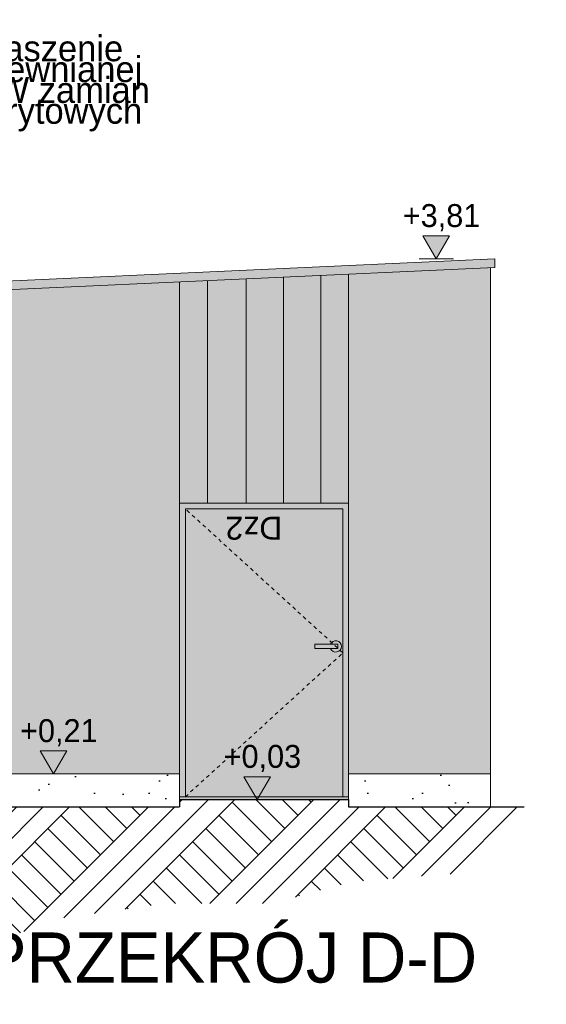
# Model space of a CAD drawing. Extents: x -547885 to -186295, y -25370 to 156194.
# Tile 8 of 256: x -541076 to -537400, y -13729 to -6854. Entities that reach past the tile are written whole.
import ezdxf

# ---------------------------------------------------------------- set-up
doc = ezdxf.new("R2010")
doc.units = 0
doc.header["$MEASUREMENT"] = 0
doc.linetypes.add('Hidden Line', pattern=[50, 25, -25])
for name, color, linetype, lineweight in [('Arch drzwi_Nr_Pióra__21', 7, 'Continuous', 9), ('Arch drzwi_Nr_Pióra__5', 7, 'Continuous', 13), ('Arch opisy okien_Nr_Pióra__21', 7, 'Continuous', 9), ('Arch opisy_Nr_Pióra__21', 7, 'Continuous', 9), ('Arch stropy_Nr_Pióra__1', 7, 'Continuous', 25), ('arch wypelnienia_Nr_Pióra__1', 7, 'Continuous', 25), ('arch wypelnienia_Nr_Pióra__21', 7, 'Continuous', 9), ('INWENT WYMIARY_Nr_Pióra__21', 7, 'Continuous', 9), ('INWENT WYMIARY_Nr_Pióra__5', 7, 'Continuous', 13), ('INWENT.ŚCIANY_Nr_Pióra__1', 7, 'Continuous', 25), ('INWENT.ŚCIANY_Nr_Pióra__21', 7, 'Continuous', 9), ('INWENT.ŚCIANY_Nr_Pióra__5', 7, 'Continuous', 13)]:
    doc.layers.add(name, color=color, linetype=linetype, lineweight=lineweight)
doc.layers.add('arch wypelnienia_Nr_Pióra__119', color=7, linetype='Continuous', lineweight=13, true_color=0xd9d1d0)
doc.layers.add('arch wypelnienia_Nr_Pióra__2', color=7, linetype='Continuous', lineweight=13, true_color=0x7f7f7f)
doc.layers.add('INWENT WYMIARY', color=7, linetype='Continuous')
doc.styles.add('GENERATED_STYLE_10', font='arial.ttf')
doc.styles.add('GENERATED_STYLE_2', font='txt')
doc.styles.add('GENERATED_STYLE_5', font='txt')
doc.styles.add('GENERATED_STYLE_6', font='txt')
doc.dimstyles.new('GENERATED_STYLE__11', dxfattribs={"dimtxt": 160.000002, "dimasz": 110.144928, "dimexe": 0.18, "dimexo": 40, "dimgap": 0.09, "dimtad": 1, "dimtih": 1, "dimtoh": 1, "dimdec": 0, "dimzin": 0, "dimdsep": 46, "dimtxsty": 'GENERATED_STYLE_2', "dimblk": 'ARROWHEAD_5', "dimblk1": 'ARROWHEAD_5', "dimblk2": 'ARROWHEAD_5', "dimcen": 0.09, "dimclrd": 7, "dimclre": 7, "dimclrt": 7, "dimazin": 0, "dimtfac": 1, "dimtdec": 4, "dimtmove": 0, "dimatfit": 3, "dimfxl": 0, "dimtolj": 1, "dimtzin": 0, "dimarcsym": 0})
pattern_1 = [(45, (0, 600), (-190.91883, 190.91883), [0, -180, 0, -270]), (110, (600, 600), (253.71701, 92.34544), [0, -132, 0, -228])]

# ---------------------------------------------------------------- blocks, each defined once
blk = doc.blocks.new('Wymiary_75', base_point=(-539419.4, -12299.6))
at = {"layer": 'INWENT WYMIARY_Nr_Pióra__21', "linetype": 'Continuous'}
blk.add_hatch(color=256, dxfattribs=at).paths.add_polyline_path([(-539419.4, -12299.6), (-539512.2, -12139.6), (-539326.6, -12139.6)], flags=0)
for p, q in [((-539419.4, -12299.6), (-539512.2, -12139.6)), ((-539512.2, -12139.6), (-539326.6, -12139.6)), ((-539326.6, -12139.6), (-539419.4, -12299.6)), ((-539419.4, -12299.6), (-539539.4, -12299.6)), ((-539419.4, -12299.6), (-539299.4, -12299.6))]:
    blk.add_line(p, q, dxfattribs=at)
at = {"layer": 'INWENT WYMIARY_Nr_Pióra__21', "insert": (-539652.8, -12107.6), "char_height": 160, "attachment_point": 7, "style": 'GENERATED_STYLE_2'}
blk.add_mtext('{+0,03}', dxfattribs=at)
blk = doc.blocks.new('Wymiary_83', base_point=(-540840.4, -12119.6))
at = {"layer": 'INWENT WYMIARY_Nr_Pióra__21', "linetype": 'Continuous'}
blk.add_hatch(color=256, dxfattribs=at).paths.add_polyline_path([(-540840.4, -12119.6), (-540933.2, -11959.6), (-540747.6, -11959.6)], flags=0)
for p, q in [((-540840.4, -12119.6), (-540933.2, -11959.6)), ((-540933.2, -11959.6), (-540747.6, -11959.6)), ((-540747.6, -11959.6), (-540840.4, -12119.6)), ((-540840.4, -12119.6), (-540960.4, -12119.6)), ((-540840.4, -12119.6), (-540720.4, -12119.6))]:
    blk.add_line(p, q, dxfattribs=at)
at = {"layer": 'INWENT WYMIARY_Nr_Pióra__21', "insert": (-541073.8, -11927.6), "char_height": 160, "attachment_point": 7, "style": 'GENERATED_STYLE_2'}
blk.add_mtext('{+0,21}', dxfattribs=at)
blk = doc.blocks.new('Wymiary_86', base_point=(-538168.8, -8523.5))
at = {"layer": 'INWENT WYMIARY_Nr_Pióra__21', "linetype": 'Continuous'}
blk.add_hatch(color=256, dxfattribs=at).paths.add_polyline_path([(-538168.8, -8523.5), (-538261.6, -8363.5), (-538076, -8363.5)], flags=0)
for p, q in [((-538168.8, -8523.5), (-538261.6, -8363.5)), ((-538261.6, -8363.5), (-538076, -8363.5)), ((-538076, -8363.5), (-538168.8, -8523.5)), ((-538168.8, -8523.5), (-538288.8, -8523.5)), ((-538168.8, -8523.5), (-538048.8, -8523.5))]:
    blk.add_line(p, q, dxfattribs=at)
at = {"layer": 'INWENT WYMIARY_Nr_Pióra__21', "insert": (-538402.2, -8331.5), "char_height": 160, "attachment_point": 7, "style": 'GENERATED_STYLE_2'}
blk.add_mtext('{+3,81}', dxfattribs=at)
blk = doc.blocks.new('*D901')
at = {"layer": 'INWENT WYMIARY_Nr_Pióra__5', "linetype": 'Continuous'}
for points in [[(-533229.5, -9200.5), (-533195.4, -9311.2), (-533255.3, -9313.5)], [(-533222.5, -9509.6), (-533253.4, -9397.9), (-533193.4, -9397.4)]]:
    blk.add_hatch(color=256, dxfattribs=at).paths.add_polyline_path(points, flags=0)
for p, q in [((-533229.5, -9200.5), (-533255.3, -9313.5)), ((-533229.5, -9200.5), (-533195.4, -9311.2)), ((-533195.4, -9311.2), (-533255.3, -9313.5)), ((-533253.4, -9397.9), (-533193.4, -9397.4)), ((-533222.5, -9509.6), (-533253.4, -9397.9)), ((-533222.5, -9509.6), (-533193.4, -9397.4))]:
    blk.add_line(p, q, dxfattribs=at)
blk.add_arc((-539991.2, -9509.6), 6768.7, 0.94775, 1.67015, dxfattribs=at)
at = {"layer": 'INWENT WYMIARY_Nr_Pióra__21', "insert": (-533064.3, -9431.3), "char_height": 160, "attachment_point": 7, "style": 'GENERATED_STYLE_2'}
blk.add_mtext('{2,62°}', dxfattribs=at)
blk = doc.blocks.new('ARROWHEAD_5')
at = {"color": 0, "linetype": 'Continuous', "lineweight": 0}
blk.add_line((0, 0), (-1, 0), dxfattribs=at)
blk.add_solid([(-1, 0.2679), (0, 0), (-1, -0.2679), (-1, 0.2679)], dxfattribs=at)

msp = doc.modelspace()

# ---------------------------------------------------------------- hatches: boundary and pattern name
at = {"layer": 'arch wypelnienia_Nr_Pióra__1', "linetype": 'Continuous'}
h = msp.add_hatch(dxfattribs=at)
h.set_pattern_fill('Carpet', color=256, style=0, pattern_type=2)
h.set_pattern_definition(pattern_1)
h.paths.add_polyline_path([(-542509.9, -12329.6), (-542534.9, -12329.6), (-542534.9, -12349.6), (-542509.9, -12349.6), (-539959.9, -12349.6), (-539959.9, -12299.6), (-539959.9, -12119.6), (-542509.9, -12119.6), (-542509.9, -12217.7)], flags=0)
h = msp.add_hatch(dxfattribs=at)
h.set_pattern_fill('Carpet', color=256, style=0, pattern_type=2)
h.set_pattern_definition(pattern_1)
h.paths.add_polyline_path([(-537789.9, -12349.6), (-537789.9, -12119.6), (-538779.9, -12119.6), (-538779.9, -12299.6), (-538779.9, -12349.6)], flags=0)
at = {"layer": 'arch wypelnienia_Nr_Pióra__119', "linetype": 'Continuous', "lineweight": 0, "true_color": 0x363434}
for points in [[(-538779.9, -10229.6), (-538779.9, -12119.6), (-537789.9, -12119.6), (-537789.9, -8584.9), (-538779.9, -8630.2)], [(-542509.9, -12119.6), (-539959.9, -12119.6), (-539959.9, -10229.6), (-539959.9, -8684.2), (-542509.9, -8801)]]:
    msp.add_hatch(color=250, dxfattribs=at).paths.add_polyline_path(points, flags=0)
at = {"layer": 'arch wypelnienia_Nr_Pióra__2', "linetype": 'Continuous'}
for points in [[(-537760, -8523.5), (-542509.9, -8741), (-542509.9, -8801), (-537760, -8583.5)], [(-539859.9, -10229.6), (-538779.9, -10229.6), (-538779.9, -8630.2), (-539959.9, -8684.2), (-539959.9, -10229.6)], [(-539959.9, -12299.6), (-538779.9, -12299.6), (-538779.9, -10229.6), (-539959.9, -10229.6)]]:
    msp.add_hatch(color=256, dxfattribs=at).paths.add_polyline_path(points, flags=0)
at = {"layer": 'arch wypelnienia_Nr_Pióra__21', "linetype": 'Continuous'}
h = msp.add_hatch(dxfattribs=at)
h.set_pattern_fill('Earth', color=256, style=0, pattern_type=2)
h.set_pattern_definition([(45, (0, 0), (-275.77163, 275.77163), []), (45, (-91.9, 91.9), (-551.5433, 551.5433), []), (45, (-183.85, 183.85), (-551.5433, 551.5433), []), (135, (-275.77, 275.77), (91.923878, 91.923878), [389.99999, -389.99999])])
h.paths.add_polyline_path([(-542609.9, -13728.8), (-541940.1, -13728.8), (-541496.6, -13385.4), (-540796, -13129.2), (-540057.7, -13025.3), (-539322.6, -13025.3), (-538754.5, -12873.1), (-537895.7, -12805.3), (-537555, -12349.6), (-538779.9, -12349.6), (-538779.9, -12299.6), (-539959.9, -12299.6), (-539959.9, -12349.6), (-542534.9, -12349.6), (-542534.9, -13149.6), (-542609.9, -13149.6)], flags=0)

# ---------------------------------------------------------------- linework, layer by layer
at = {"layer": 'Arch drzwi_Nr_Pióra__21', "linetype": 'Continuous'}
for p, q in [((-539919.9, -10269.6), (-539919.9, -12279.6)), ((-539919.9, -10269.6), (-538819.9, -10269.6)), ((-538819.9, -10269.6), (-538819.9, -12279.6)), ((-539014.9, -11214.6), (-538854.9, -11214.6)), ((-539014.9, -11244.6), (-539014.9, -11214.6)), ((-538854.9, -11244.6), (-539014.9, -11244.6)), ((-538854.9, -11214.6), (-538854.9, -11244.6))]:
    msp.add_line(p, q, dxfattribs=at)
msp.add_arc((-538869.9, -11229.6), 40, 202.02431, 157.97569, dxfattribs=at)
at = {"layer": 'Arch drzwi_Nr_Pióra__5', "linetype": 'Hidden Line'}
for p, q in [((-538819.9, -11274.6), (-539919.9, -10269.6)), ((-539919.9, -12279.6), (-538819.9, -11274.6))]:
    msp.add_line(p, q, dxfattribs=at)
at = {"layer": 'Arch stropy_Nr_Pióra__1', "linetype": 'Continuous'}
for p, q in [((-539959.9, -12299.6), (-538779.9, -12299.6)), ((-539959.9, -12299.6), (-539959.9, -12349.6)), ((-538779.9, -12299.6), (-538779.9, -12349.6)), ((-542534.9, -12349.6), (-539959.9, -12349.6)), ((-538779.9, -12349.6), (-537555, -12349.6))]:
    msp.add_line(p, q, dxfattribs=at)
at = {"layer": 'INWENT.ŚCIANY_Nr_Pióra__1', "linetype": 'Continuous'}
for p, q in [((-539959.9, -12299.6), (-539959.9, -12349.6)), ((-538779.9, -12299.6), (-538779.9, -12349.6))]:
    msp.add_line(p, q, dxfattribs=at)
at = {"layer": 'INWENT.ŚCIANY_Nr_Pióra__21', "linetype": 'Continuous'}
for p, q in [((-539234.9, -10229.6), (-539234.9, -8651)), ((-538974.9, -10229.6), (-538974.9, -8639.1)), ((-538779.9, -10229.6), (-538779.9, -8630.2)), ((-539959.9, -10229.6), (-539959.9, -8684.2)), ((-539764.9, -10229.6), (-539764.9, -8675.3)), ((-539494.9, -10229.6), (-539494.9, -8662.9)), ((-539959.9, -10229.6), (-538779.9, -10229.6)), ((-539959.9, -10229.6), (-539959.9, -12299.6)), ((-539089.9, -10229.6), (-539953.9, -10229.6)), ((-538779.9, -10229.6), (-538779.9, -12299.6)), ((-539959.9, -12279.6), (-538779.9, -12279.6))]:
    msp.add_line(p, q, dxfattribs=at)
at = {"layer": 'INWENT.ŚCIANY_Nr_Pióra__5', "linetype": 'Continuous'}
for p, q in [((-545539.9, -8879.7), (-537760, -8523.5)), ((-537760, -8583.5), (-537760, -8523.5)), ((-542509.9, -8801), (-537760, -8583.5)), ((-537789.9, -8584.9), (-537789.9, -12349.6)), ((-539959.9, -12119.6), (-542509.9, -12119.6)), ((-537789.9, -12119.6), (-538779.9, -12119.6))]:
    msp.add_line(p, q, dxfattribs=at)

# ---------------------------------------------------------------- block references
at = {"layer": 'INWENT WYMIARY', "linetype": 'Continuous'}
for name, p in [('Wymiary_86', (-538168.8, -8523.5)), ('Wymiary_83', (-540840.4, -12119.6)), ('Wymiary_75', (-539419.4, -12299.6))]:
    msp.add_blockref(name, p, dxfattribs=at)

# ---------------------------------------------------------------- texts
at = {"layer": 'Arch opisy okien_Nr_Pióra__21', "linetype": 'Continuous', "insert": (-539639.7, -10484.5), "char_height": 160, "attachment_point": 3, "rotation": 180, "style": 'GENERATED_STYLE_10'}
msp.add_mtext('{Dz2}', dxfattribs=at)
at = {"layer": 'Arch opisy_Nr_Pióra__21', "linetype": 'Continuous', "insert": (-542655.6, -7419.1), "char_height": 180, "width": 2581.84, "attachment_point": 4, "line_spacing_factor": 0.484765, "style": 'GENERATED_STYLE_5'}
msp.add_mtext('{Istniejace zadaszenie \\Po knstrukcji drewnianej\\Pdo likwidacji. W zamian \\Pstrop z płyt korytowych DKZ\\Pdł. 300 cm}', dxfattribs=at)
at = {"layer": 'Arch opisy_Nr_Pióra__21', "linetype": 'Continuous', "insert": (-537883.1, -13227.2), "char_height": 350, "attachment_point": 3, "style": 'GENERATED_STYLE_6'}
msp.add_mtext('{PRZEKRÓJ D-D}', dxfattribs=at)

# ---------------------------------------------------------------- dimensions: what is measured, and where the dimension line sits
at = {"layer": 'INWENT WYMIARY', "linetype": 'Continuous'}
dim = msp.add_angular_dim_3p(base=(-533224.2, -9355), center=(-539991.2, -9509.6), p1=(-530989.6, -9098), p2=(-532853.8, -9509.6), dimstyle='GENERATED_STYLE__11', dxfattribs=at)
dim.commit()
dim.dimension.update_dxf_attribs({"geometry": '*D901', "text_midpoint": (-532807.6, -9351.3), "dimtype": 165})

doc.saveas('drawing.dxf')
